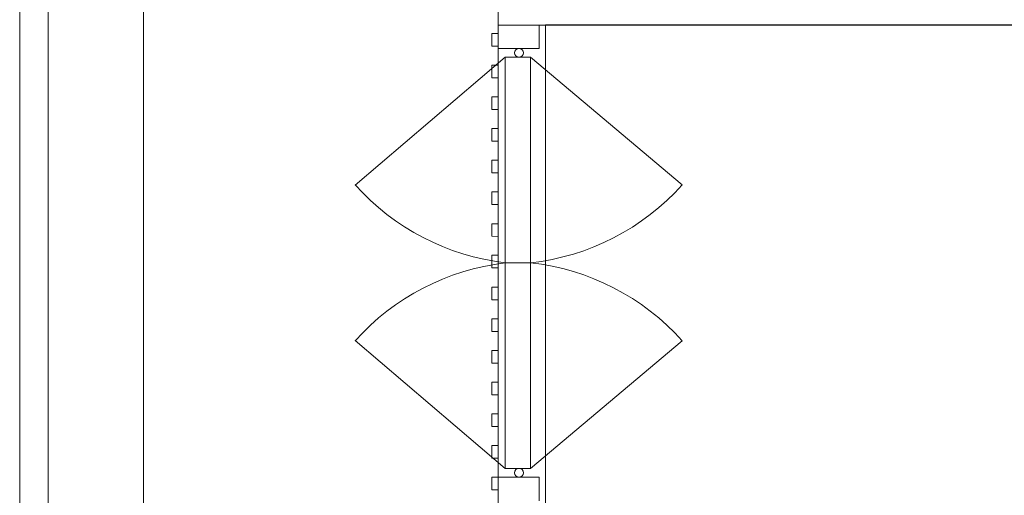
# Model space of a CAD drawing. Header units: millimetres. Extents: x -4432 to 17136, y 0 to 7029.
# Tile 10 of 15: x 2 to 1554, y 2758 to 3508. Entities that reach past the tile are written whole.
import ezdxf

# ---------------------------------------------------------------- set-up
doc = ezdxf.new("R2010")
doc.units = ezdxf.units.MM
doc.layers.add('CIVIL LAYER', color=9, linetype='Continuous', true_color=0x808080)
doc.layers.add('GREY SCALE', color=9, linetype='Continuous', lineweight=0, true_color=0x808080)

# ---------------------------------------------------------------- blocks, each defined once
blk = doc.blocks.new('FLOOR PLAN')
at = {"layer": 'GREY SCALE'}
for p, q in [((0, 0), (0.4, 7027.5)), ((45, 45), (45.4, 6958.7)), ((195, 195), (195.4, 6808.7)), ((754.4, 3599.6), (754.4, 3499.1)), ((754.4, 44.6), (754.4, 3574.6)), ((3851.8, 3499.6), (754.4, 3499.1)), ((754.4, 3462.6), (754.4, 3499.1)), ((754.4, 3499.1), (819.4, 3499.1)), ((804.4, 3499.6), (804.4, 3499.6)), ((819.4, 3499.1), (819.4, 3462.6)), ((829.4, 119.6), (829.4, 3499.6)), ((829.4, 3499.6), (3776.8, 3499.6)), ((744.5, 3486.1), (754.5, 3486.1)), ((744.5, 3466.1), (744.5, 3486.1)), ((754.5, 3486.1), (754.5, 3466.1)), ((754.5, 3466.1), (744.5, 3466.1)), ((765.6, 3448.6), (529.2, 3247.1)), ((819.4, 3462.6), (754.4, 3462.6)), ((765.7, 3124.3), (765.6, 3448.6)), ((765.6, 3448.6), (805.6, 3448.6)), ((805.6, 3448.6), (805.7, 3124.3)), ((805.6, 3448.6), (1044.9, 3247.6)), ((744.5, 3436.1), (754.5, 3436.1)), ((744.5, 3416.1), (744.5, 3436.1)), ((754.5, 3436.1), (754.5, 3416.1)), ((754.5, 3416.1), (744.5, 3416.1)), ((744.5, 3386.1), (754.5, 3386.1)), ((744.5, 3366.1), (744.5, 3386.1)), ((754.5, 3386.1), (754.5, 3366.1)), ((754.5, 3366.1), (744.5, 3366.1)), ((744.5, 3336.1), (754.5, 3336.1)), ((744.5, 3316.1), (744.5, 3336.1)), ((754.5, 3336.1), (754.5, 3316.1)), ((754.5, 3316.1), (744.5, 3316.1)), ((744.5, 3286.1), (754.5, 3286.1)), ((744.5, 3266.1), (744.5, 3286.1)), ((754.5, 3286.1), (754.5, 3266.1)), ((754.5, 3266.1), (744.5, 3266.1)), ((744.5, 3236.1), (754.5, 3236.1)), ((744.5, 3216.1), (744.5, 3236.1)), ((754.5, 3236.1), (754.5, 3216.1)), ((754.5, 3216.1), (744.5, 3216.1)), ((744.5, 3186.1), (754.5, 3186.1)), ((744.5, 3166.2), (744.5, 3186.1)), ((754.5, 3186.1), (754.5, 3166.1)), ((754.5, 3166.1), (744.5, 3166.2)), ((744.4, 3136.2), (754.4, 3136.2)), ((744.4, 3116.2), (744.4, 3136.2)), ((754.4, 3136.2), (754.4, 3116.2)), ((765.7, 3124.3), (765.6, 2800.1)), ((805.7, 3124.3), (765.7, 3124.3)), ((805.6, 2800.1), (805.7, 3124.3)), ((754.4, 3116.2), (744.4, 3116.2)), ((744.4, 3086.2), (754.4, 3086.2)), ((744.4, 3066.2), (744.4, 3086.2)), ((754.4, 3086.2), (754.4, 3066.2)), ((754.4, 3066.2), (744.4, 3066.2)), ((744.4, 3036.2), (754.4, 3036.2)), ((744.4, 3016.2), (744.4, 3036.2)), ((754.4, 3036.2), (754.4, 3016.2)), ((754.4, 3016.2), (744.4, 3016.2)), ((765.6, 2800.1), (529.2, 3001.6)), ((805.6, 2800.1), (1044.9, 3001.1)), ((744.4, 2986.2), (754.4, 2986.2)), ((744.4, 2966.2), (744.4, 2986.2)), ((754.4, 2986.2), (754.4, 2966.2)), ((754.4, 2966.2), (744.4, 2966.2)), ((744.4, 2936.2), (754.4, 2936.2)), ((744.4, 2916.2), (744.4, 2936.2)), ((754.4, 2936.2), (754.4, 2916.2)), ((754.4, 2916.2), (744.4, 2916.2)), ((744.4, 2886.2), (754.4, 2886.2)), ((744.4, 2866.2), (744.4, 2886.2)), ((754.4, 2886.2), (754.4, 2866.2)), ((754.4, 2866.2), (744.4, 2866.2)), ((744.4, 2836.2), (754.4, 2836.2)), ((744.4, 2816.2), (744.4, 2836.2)), ((754.4, 2836.2), (754.4, 2816.2)), ((754.4, 2816.2), (744.4, 2816.2)), ((765.6, 2800.1), (805.6, 2800.1)), ((744.4, 2786.2), (754.4, 2786.2)), ((744.4, 2766.2), (744.4, 2786.2)), ((754.4, 2786.2), (754.4, 2766.2)), ((819.4, 2786), (754.4, 2786)), ((754.4, 2786), (754.4, 2749)), ((819.4, 2749), (819.4, 2786)), ((754.4, 2766.2), (744.4, 2766.2))]:
    blk.add_line(p, q, dxfattribs=at)
for centre in [(787.4, 3455.6), (787.4, 2793.1)]:
    blk.add_circle(centre, 7.04, dxfattribs=at)
for centre, radius, start, end in [((809.8, 3498.4), 376.6, 221.8469, 263.269), ((765.2, 3496.7), 374.5, 276.1951, 318.3106), ((809.8, 2750.3), 376.6, 96.7304, 138.1533), ((765.2, 2752), 374.5, 41.6894, 83.8049)]:
    blk.add_arc(centre, radius, start, end, dxfattribs=at)

msp = doc.modelspace()

# ---------------------------------------------------------------- block references
at = {"layer": 'CIVIL LAYER'}
msp.add_blockref('FLOOR PLAN', (1.5, 0), dxfattribs=at)

doc.saveas('drawing.dxf')
